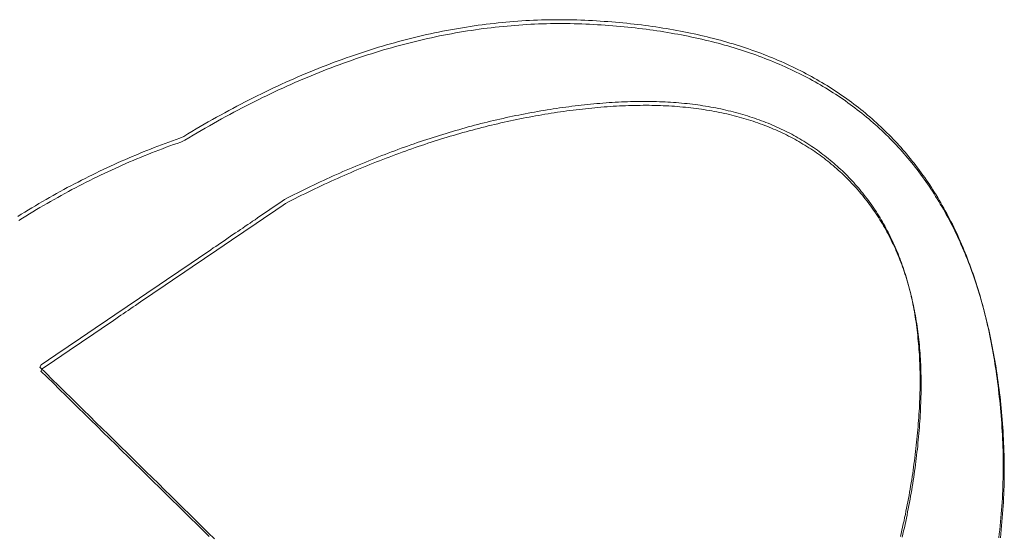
# Model space of a CAD drawing. Header units: millimetres. Extents: x 1589461 to 1701858, y 2333614 to 2610588.
# Tile 11 of 50: x 1599543 to 1599879, y 2353307 to 2353483. Entities that reach past the tile are written whole.
import ezdxf

# ---------------------------------------------------------------- set-up
doc = ezdxf.new("R2010")
doc.units = ezdxf.units.MM
doc.layers.add('zv001-h02-a-200-1-0001$0$271_Fast inventar', color=7, linetype='Continuous', lineweight=0)

msp = doc.modelspace()

# ---------------------------------------------------------------- linework, layer by layer
at = {"layer": 'zv001-h02-a-200-1-0001$0$271_Fast inventar', "flags": 128}
for points in [[(1599877.15, 2353305.99), (1599877.31, 2353307.35), (1599877.46, 2353308.71), (1599877.6, 2353310.07), (1599877.74, 2353311.42), (1599877.87, 2353312.78), (1599877.98, 2353314.13), (1599878.09, 2353315.48), (1599878.18, 2353316.83), (1599878.27, 2353318.19), (1599878.36, 2353319.54), (1599878.42, 2353320.89), (1599878.48, 2353322.23), (1599878.53, 2353323.58), (1599878.57, 2353324.93), (1599878.61, 2353326.28), (1599878.63, 2353327.63), (1599878.64, 2353328.97), (1599878.66, 2353330.32), (1599878.65, 2353331.66), (1599878.64, 2353333), (1599878.61, 2353334.35), (1599878.59, 2353335.69), (1599878.55, 2353337.03), (1599878.5, 2353338.37), (1599878.44, 2353339.7), (1599878.37, 2353341.05), (1599878.3, 2353342.38), (1599878.22, 2353343.71), (1599878.13, 2353345.05), (1599878.03, 2353346.36), (1599877.93, 2353347.68), (1599877.82, 2353349), (1599877.71, 2353350.3), (1599877.59, 2353351.6), (1599877.46, 2353352.88), (1599877.32, 2353354.17), (1599877.19, 2353355.44), (1599877.03, 2353356.71), (1599876.88, 2353357.98), (1599876.73, 2353359.24), (1599876.56, 2353360.49), (1599876.39, 2353361.74), (1599876.21, 2353362.98), (1599876.03, 2353364.21), (1599875.84, 2353365.44), (1599875.64, 2353366.66), (1599875.44, 2353367.87), (1599875.23, 2353369.08), (1599875.02, 2353370.28), (1599874.79, 2353371.47), (1599874.57, 2353372.66), (1599874.33, 2353373.85), (1599874.09, 2353375.02), (1599873.85, 2353376.19), (1599873.59, 2353377.35), (1599873.33, 2353378.5), (1599873.07, 2353379.66), (1599872.8, 2353380.8), (1599872.52, 2353381.94), (1599872.23, 2353383.08), (1599871.95, 2353384.2), (1599871.65, 2353385.32), (1599871.35, 2353386.43), (1599871.04, 2353387.54), (1599870.72, 2353388.64), (1599870.4, 2353389.73), (1599870.07, 2353390.82), (1599869.74, 2353391.9), (1599869.39, 2353392.97), (1599869.05, 2353394.03), (1599868.7, 2353395.1), (1599868.33, 2353396.16), (1599867.97, 2353397.2), (1599867.6, 2353398.25), (1599867.23, 2353399.28), (1599866.84, 2353400.31), (1599866.45, 2353401.33), (1599866.05, 2353402.35), (1599865.64, 2353403.36), (1599865.24, 2353404.36), (1599864.82, 2353405.36), (1599864.4, 2353406.35), (1599863.98, 2353407.34), (1599863.54, 2353408.31), (1599863.1, 2353409.29), (1599862.65, 2353410.26), (1599862.2, 2353411.22), (1599861.74, 2353412.17), (1599861.28, 2353413.11), (1599860.8, 2353414.05), (1599860.32, 2353414.99), (1599859.85, 2353415.92), (1599859.35, 2353416.84), (1599858.85, 2353417.75), (1599858.35, 2353418.66), (1599857.84, 2353419.56), (1599857.33, 2353420.46), (1599856.8, 2353421.35), (1599856.28, 2353422.23), (1599855.74, 2353423.11), (1599855.2, 2353423.98), (1599854.65, 2353424.84), (1599854.11, 2353425.7), (1599853.54, 2353426.55), (1599852.98, 2353427.4), (1599852.4, 2353428.23), (1599851.82, 2353429.07), (1599851.24, 2353429.89), (1599850.65, 2353430.71), (1599850.06, 2353431.52), (1599849.45, 2353432.33), (1599848.84, 2353433.14), (1599848.23, 2353433.93), (1599847.6, 2353434.72), (1599846.98, 2353435.5), (1599846.34, 2353436.27), (1599845.7, 2353437.04), (1599845.05, 2353437.8), (1599844.4, 2353438.56), (1599843.74, 2353439.3), (1599843.08, 2353440.06), (1599842.41, 2353440.79), (1599841.73, 2353441.52), (1599841.04, 2353442.24), (1599840.35, 2353442.96), (1599839.65, 2353443.68), (1599838.95, 2353444.38), (1599838.24, 2353445.08), (1599837.53, 2353445.77), (1599836.8, 2353446.45), (1599836.08, 2353447.13), (1599835.34, 2353447.8), (1599834.61, 2353448.47), (1599833.86, 2353449.14), (1599833.1, 2353449.79), (1599832.34, 2353450.43), (1599831.57, 2353451.08), (1599830.81, 2353451.71), (1599830.03, 2353452.34), (1599829.24, 2353452.96), (1599828.45, 2353453.58), (1599827.65, 2353454.19), (1599826.85, 2353454.79), (1599826.04, 2353455.39), (1599825.22, 2353455.97), (1599824.4, 2353456.56), (1599823.58, 2353457.14), (1599822.74, 2353457.71), (1599821.89, 2353458.28), (1599821.06, 2353458.84), (1599820.2, 2353459.39), (1599819.34, 2353459.93), (1599818.48, 2353460.48), (1599817.6, 2353461), (1599816.72, 2353461.53), (1599815.83, 2353462.05), (1599814.95, 2353462.57), (1599814.05, 2353463.08), (1599813.15, 2353463.57), (1599812.24, 2353464.07), (1599811.31, 2353464.56), (1599810.4, 2353465.04), (1599809.47, 2353465.52), (1599808.54, 2353465.99), (1599807.59, 2353466.45), (1599806.65, 2353466.91), (1599805.69, 2353467.36), (1599804.73, 2353467.81), (1599803.77, 2353468.24), (1599802.79, 2353468.68), (1599801.81, 2353469.09), (1599800.83, 2353469.52), (1599799.84, 2353469.93), (1599798.84, 2353470.33), (1599797.83, 2353470.74), (1599796.83, 2353471.13), (1599795.81, 2353471.52), (1599794.79, 2353471.89), (1599793.76, 2353472.27), (1599792.73, 2353472.64), (1599791.68, 2353473), (1599790.63, 2353473.36), (1599789.58, 2353473.7), (1599788.52, 2353474.05), (1599787.46, 2353474.38), (1599786.39, 2353474.71), (1599785.3, 2353475.04), (1599784.22, 2353475.35), (1599783.13, 2353475.66), (1599782.03, 2353475.96), (1599780.93, 2353476.27), (1599779.82, 2353476.55), (1599778.7, 2353476.84), (1599777.58, 2353477.12), (1599776.45, 2353477.39), (1599775.32, 2353477.66), (1599774.18, 2353477.91), (1599773.03, 2353478.17), (1599771.88, 2353478.42), (1599770.72, 2353478.66), (1599769.54, 2353478.89), (1599768.38, 2353479.12), (1599767.2, 2353479.35), (1599766.02, 2353479.56), (1599764.82, 2353479.77), (1599763.63, 2353479.97), (1599762.42, 2353480.16), (1599761.21, 2353480.36), (1599760, 2353480.54), (1599758.77, 2353480.71), (1599757.54, 2353480.88), (1599756.31, 2353481.05), (1599755.07, 2353481.21), (1599753.82, 2353481.36), (1599752.56, 2353481.51), (1599751.31, 2353481.64), (1599750.04, 2353481.78), (1599748.77, 2353481.9), (1599747.48, 2353482.02), (1599746.2, 2353482.13), (1599744.91, 2353482.24), (1599743.61, 2353482.35), (1599742.31, 2353482.44), (1599740.99, 2353482.52), (1599739.69, 2353482.6), (1599738.36, 2353482.68), (1599737.03, 2353482.75), (1599735.7, 2353482.81), (1599734.36, 2353482.86), (1599733.02, 2353482.91), (1599731.68, 2353482.95), (1599730.33, 2353482.98), (1599729, 2353482.99), (1599727.65, 2353483.01), (1599726.32, 2353483), (1599724.97, 2353483), (1599723.62, 2353482.97), (1599722.28, 2353482.95), (1599720.94, 2353482.91), (1599719.59, 2353482.87), (1599718.24, 2353482.81), (1599716.89, 2353482.75), (1599715.55, 2353482.68), (1599714.2, 2353482.59), (1599712.85, 2353482.5), (1599711.5, 2353482.4), (1599710.16, 2353482.29), (1599708.81, 2353482.17), (1599707.45, 2353482.05), (1599706.1, 2353481.91), (1599704.75, 2353481.76), (1599703.4, 2353481.6), (1599702.05, 2353481.44), (1599700.68, 2353481.27), (1599699.33, 2353481.09), (1599697.98, 2353480.9), (1599696.62, 2353480.69), (1599695.27, 2353480.48), (1599693.9, 2353480.26), (1599692.55, 2353480.04), (1599691.19, 2353479.8), (1599689.83, 2353479.56), (1599688.47, 2353479.3), (1599687.11, 2353479.03), (1599685.75, 2353478.76), (1599684.39, 2353478.47), (1599683.02, 2353478.19), (1599681.66, 2353477.89), (1599680.3, 2353477.57), (1599678.94, 2353477.25), (1599677.57, 2353476.93), (1599676.21, 2353476.59), (1599674.84, 2353476.24), (1599673.47, 2353475.89), (1599672.1, 2353475.52), (1599670.74, 2353475.15), (1599669.37, 2353474.77), (1599668, 2353474.38), (1599666.63, 2353473.98), (1599665.26, 2353473.57), (1599663.88, 2353473.14), (1599662.51, 2353472.72), (1599661.14, 2353472.28), (1599659.77, 2353471.83), (1599658.4, 2353471.37), (1599657.02, 2353470.91), (1599655.64, 2353470.43), (1599654.27, 2353469.96), (1599652.9, 2353469.46), (1599651.52, 2353468.96), (1599650.14, 2353468.45), (1599648.77, 2353467.92), (1599647.38, 2353467.4), (1599646.01, 2353466.86), (1599644.63, 2353466.31), (1599643.24, 2353465.76), (1599641.87, 2353465.19), (1599640.48, 2353464.62), (1599639.1, 2353464.03), (1599637.72, 2353463.44), (1599636.33, 2353462.84), (1599634.95, 2353462.23), (1599633.56, 2353461.61), (1599632.18, 2353460.98), (1599630.79, 2353460.34), (1599629.41, 2353459.69), (1599628.01, 2353459.03), (1599626.63, 2353458.37), (1599625.24, 2353457.69), (1599623.85, 2353457.01), (1599622.46, 2353456.32), (1599621.07, 2353455.62), (1599619.68, 2353454.9), (1599618.28, 2353454.18), (1599616.9, 2353453.46), (1599615.5, 2353452.71), (1599614.11, 2353451.96), (1599612.72, 2353451.21), (1599611.32, 2353450.44), (1599609.93, 2353449.67), (1599608.53, 2353448.88), (1599607.13, 2353448.1), (1599605.74, 2353447.29), (1599604.34, 2353446.48), (1599602.94, 2353445.66), (1599601.54, 2353444.83), (1599600.14, 2353443.99), (1599598.74, 2353443.14), (1599597.42, 2353442.53), (1599596.16, 2353442.09), (1599594.89, 2353441.64), (1599593.63, 2353441.19), (1599592.38, 2353440.72), (1599591.12, 2353440.25), (1599589.86, 2353439.78), (1599588.61, 2353439.29), (1599587.36, 2353438.8), (1599586.11, 2353438.31), (1599584.87, 2353437.8), (1599583.61, 2353437.3), (1599582.36, 2353436.77), (1599581.12, 2353436.25), (1599579.88, 2353435.72), (1599578.64, 2353435.18), (1599577.4, 2353434.63), (1599576.16, 2353434.08), (1599574.92, 2353433.52), (1599573.69, 2353432.96), (1599572.45, 2353432.38), (1599571.22, 2353431.8), (1599569.99, 2353431.22), (1599568.75, 2353430.62), (1599567.53, 2353430.02), (1599566.3, 2353429.41), (1599565.07, 2353428.8), (1599563.85, 2353428.18), (1599562.63, 2353427.54), (1599561.4, 2353426.91), (1599560.19, 2353426.26), (1599558.97, 2353425.62), (1599557.75, 2353424.96), (1599556.54, 2353424.29), (1599555.32, 2353423.62), (1599554.11, 2353422.95), (1599552.9, 2353422.26), (1599551.69, 2353421.57), (1599550.48, 2353420.87), (1599549.27, 2353420.16), (1599548.07, 2353419.44), (1599546.86, 2353418.73), (1599545.66, 2353418), (1599544.46, 2353417.26), (1599543.26, 2353416.52), (1599542.06, 2353415.77)], [(1599877.67, 2353306.02), (1599877.81, 2353307.38), (1599877.96, 2353308.74), (1599878.1, 2353310.09), (1599878.23, 2353311.45), (1599878.34, 2353312.8), (1599878.44, 2353314.16), (1599878.54, 2353315.51), (1599878.63, 2353316.87), (1599878.71, 2353318.21), (1599878.78, 2353319.56), (1599878.84, 2353320.91), (1599878.89, 2353322.26), (1599878.93, 2353323.61), (1599878.97, 2353324.96), (1599878.99, 2353326.3), (1599879, 2353327.65), (1599879.02, 2353328.99), (1599879.01, 2353330.33), (1599879, 2353331.68), (1599878.97, 2353333.02), (1599878.95, 2353334.36), (1599878.91, 2353335.71), (1599878.86, 2353337.04), (1599878.8, 2353338.38), (1599878.73, 2353339.72), (1599878.66, 2353341.06), (1599878.58, 2353342.39), (1599878.49, 2353343.72), (1599878.39, 2353345.04), (1599878.29, 2353346.36), (1599878.18, 2353347.67), (1599878.07, 2353348.97), (1599877.95, 2353350.27), (1599877.82, 2353351.56), (1599877.68, 2353352.84), (1599877.55, 2353354.12), (1599877.39, 2353355.39), (1599877.24, 2353356.66), (1599877.09, 2353357.92), (1599876.92, 2353359.17), (1599876.75, 2353360.41), (1599876.57, 2353361.65), (1599876.39, 2353362.88), (1599876.2, 2353364.11), (1599876, 2353365.33), (1599875.8, 2353366.55), (1599875.59, 2353367.75), (1599875.38, 2353368.95), (1599875.15, 2353370.15), (1599874.93, 2353371.33), (1599874.69, 2353372.52), (1599874.45, 2353373.7), (1599874.2, 2353374.86), (1599873.95, 2353376.03), (1599873.69, 2353377.18), (1599873.43, 2353378.34), (1599873.16, 2353379.47), (1599872.88, 2353380.62), (1599872.59, 2353381.75), (1599872.31, 2353382.87), (1599872.01, 2353384), (1599871.71, 2353385.1), (1599871.39, 2353386.21), (1599871.07, 2353387.31), (1599870.76, 2353388.4), (1599870.43, 2353389.49), (1599870.1, 2353390.57), (1599869.75, 2353391.64), (1599869.41, 2353392.71), (1599869.05, 2353393.77), (1599868.69, 2353394.83), (1599868.33, 2353395.87), (1599867.96, 2353396.92), (1599867.58, 2353397.95), (1599867.19, 2353398.98), (1599866.81, 2353400), (1599866.41, 2353401.03), (1599866, 2353402.03), (1599865.6, 2353403.03), (1599865.18, 2353404.04), (1599864.76, 2353405.02), (1599864.34, 2353406.02), (1599863.9, 2353406.99), (1599863.46, 2353407.96), (1599863.01, 2353408.93), (1599862.56, 2353409.89), (1599862.1, 2353410.84), (1599861.64, 2353411.78), (1599861.16, 2353412.73), (1599860.68, 2353413.66), (1599860.2, 2353414.59), (1599859.71, 2353415.52), (1599859.21, 2353416.42), (1599858.71, 2353417.34), (1599858.2, 2353418.23), (1599857.68, 2353419.13), (1599857.16, 2353420.03), (1599856.64, 2353420.91), (1599856.1, 2353421.79), (1599855.56, 2353422.65), (1599855.01, 2353423.52), (1599854.47, 2353424.37), (1599853.9, 2353425.23), (1599853.33, 2353426.08), (1599852.76, 2353426.91), (1599852.18, 2353427.74), (1599851.6, 2353428.57), (1599851.01, 2353429.39), (1599850.42, 2353430.2), (1599849.81, 2353431), (1599849.2, 2353431.81), (1599848.59, 2353432.6), (1599847.96, 2353433.39), (1599847.34, 2353434.17), (1599846.7, 2353434.95), (1599846.06, 2353435.71), (1599845.41, 2353436.48), (1599844.76, 2353437.23), (1599844.1, 2353437.98), (1599843.44, 2353438.73), (1599842.76, 2353439.46), (1599842.09, 2353440.2), (1599841.4, 2353440.91), (1599840.71, 2353441.63), (1599840.01, 2353442.35), (1599839.31, 2353443.05), (1599838.6, 2353443.75), (1599837.89, 2353444.44), (1599837.16, 2353445.13), (1599836.44, 2353445.81), (1599835.7, 2353446.48), (1599834.96, 2353447.14), (1599834.22, 2353447.81), (1599833.45, 2353448.46), (1599832.7, 2353449.11), (1599831.93, 2353449.75), (1599831.17, 2353450.39), (1599830.39, 2353451.02), (1599829.6, 2353451.63), (1599828.81, 2353452.26), (1599828.01, 2353452.86), (1599827.21, 2353453.47), (1599826.4, 2353454.07), (1599825.58, 2353454.65), (1599824.76, 2353455.23), (1599823.94, 2353455.81), (1599823.1, 2353456.39), (1599822.25, 2353456.95), (1599821.41, 2353457.51), (1599820.55, 2353458.06), (1599819.7, 2353458.61), (1599818.83, 2353459.15), (1599817.96, 2353459.67), (1599817.08, 2353460.2), (1599816.19, 2353460.73), (1599815.31, 2353461.24), (1599814.41, 2353461.75), (1599813.5, 2353462.25), (1599812.6, 2353462.75), (1599811.67, 2353463.24), (1599810.76, 2353463.72), (1599809.83, 2353464.2), (1599808.9, 2353464.66), (1599807.95, 2353465.13), (1599807.01, 2353465.58), (1599806.05, 2353466.03), (1599805.09, 2353466.48), (1599804.12, 2353466.91), (1599803.15, 2353467.35), (1599802.17, 2353467.77), (1599801.19, 2353468.19), (1599800.2, 2353468.6), (1599799.2, 2353469.01), (1599798.19, 2353469.41), (1599797.19, 2353469.8), (1599796.17, 2353470.19), (1599795.15, 2353470.57), (1599794.12, 2353470.95), (1599793.09, 2353471.31), (1599792.04, 2353471.67), (1599790.99, 2353472.03), (1599789.94, 2353472.37), (1599788.88, 2353472.72), (1599787.82, 2353473.06), (1599786.75, 2353473.39), (1599785.66, 2353473.71), (1599784.58, 2353474.03), (1599783.49, 2353474.34), (1599782.39, 2353474.64), (1599781.29, 2353474.94), (1599780.18, 2353475.23), (1599779.06, 2353475.52), (1599777.94, 2353475.8), (1599776.81, 2353476.06), (1599775.68, 2353476.34), (1599774.54, 2353476.59), (1599773.39, 2353476.85), (1599772.24, 2353477.09), (1599771.08, 2353477.34), (1599769.9, 2353477.57), (1599768.73, 2353477.79), (1599767.56, 2353478.02), (1599766.38, 2353478.23), (1599765.18, 2353478.44), (1599763.99, 2353478.64), (1599762.78, 2353478.84), (1599761.57, 2353479.03), (1599760.36, 2353479.21), (1599759.12, 2353479.39), (1599757.9, 2353479.55), (1599756.67, 2353479.73), (1599755.43, 2353479.88), (1599754.18, 2353480.03), (1599752.92, 2353480.18), (1599751.66, 2353480.32), (1599750.4, 2353480.45), (1599749.13, 2353480.58), (1599747.84, 2353480.69), (1599746.56, 2353480.8), (1599745.27, 2353480.91), (1599743.97, 2353481.02), (1599742.67, 2353481.11), (1599741.35, 2353481.2), (1599740.04, 2353481.28), (1599738.71, 2353481.35), (1599737.39, 2353481.42), (1599736.05, 2353481.49), (1599734.72, 2353481.54), (1599733.37, 2353481.58), (1599732.04, 2353481.62), (1599730.69, 2353481.65), (1599729.36, 2353481.66), (1599728.01, 2353481.68), (1599726.68, 2353481.68), (1599725.33, 2353481.67), (1599723.98, 2353481.65), (1599722.64, 2353481.62), (1599721.3, 2353481.58), (1599719.95, 2353481.54), (1599718.6, 2353481.48), (1599717.25, 2353481.42), (1599715.91, 2353481.35), (1599714.56, 2353481.26), (1599713.21, 2353481.18), (1599711.86, 2353481.07), (1599710.52, 2353480.96), (1599709.17, 2353480.84), (1599707.81, 2353480.72), (1599706.45, 2353480.58), (1599705.11, 2353480.44), (1599703.76, 2353480.28), (1599702.41, 2353480.12), (1599701.04, 2353479.94), (1599699.69, 2353479.76), (1599698.34, 2353479.57), (1599696.98, 2353479.36), (1599695.63, 2353479.16), (1599694.26, 2353478.94), (1599692.91, 2353478.72), (1599691.55, 2353478.48), (1599690.19, 2353478.23), (1599688.83, 2353477.97), (1599687.47, 2353477.71), (1599686.11, 2353477.44), (1599684.75, 2353477.15), (1599683.38, 2353476.86), (1599682.02, 2353476.56), (1599680.66, 2353476.24), (1599679.3, 2353475.93), (1599677.93, 2353475.61), (1599676.57, 2353475.26), (1599675.2, 2353474.91), (1599673.83, 2353474.56), (1599672.46, 2353474.2), (1599671.1, 2353473.82), (1599669.73, 2353473.44), (1599668.36, 2353473.05), (1599666.99, 2353472.65), (1599665.62, 2353472.24), (1599664.24, 2353471.82), (1599662.87, 2353471.39), (1599661.5, 2353470.95), (1599660.13, 2353470.5), (1599658.75, 2353470.04), (1599657.38, 2353469.59), (1599656, 2353469.11), (1599654.63, 2353468.63), (1599653.26, 2353468.13), (1599651.88, 2353467.63), (1599650.5, 2353467.13), (1599649.12, 2353466.6), (1599647.74, 2353466.08), (1599646.37, 2353465.54), (1599644.99, 2353464.99), (1599643.6, 2353464.43), (1599642.22, 2353463.86), (1599640.84, 2353463.29), (1599639.46, 2353462.71), (1599638.08, 2353462.11), (1599636.69, 2353461.52), (1599635.3, 2353460.9), (1599633.92, 2353460.28), (1599632.54, 2353459.66), (1599631.15, 2353459.02), (1599629.77, 2353458.37), (1599628.37, 2353457.71), (1599626.99, 2353457.04), (1599625.6, 2353456.37), (1599624.21, 2353455.68), (1599622.82, 2353454.99), (1599621.43, 2353454.3), (1599620.04, 2353453.58), (1599618.64, 2353452.86), (1599617.25, 2353452.13), (1599615.86, 2353451.39), (1599614.47, 2353450.64), (1599613.08, 2353449.88), (1599611.68, 2353449.12), (1599610.29, 2353448.34), (1599608.88, 2353447.56), (1599607.49, 2353446.77), (1599606.1, 2353445.97), (1599604.7, 2353445.15), (1599603.3, 2353444.33), (1599601.9, 2353443.51), (1599600.5, 2353442.66), (1599599.1, 2353441.81), (1599597.78, 2353441.2), (1599596.52, 2353440.76), (1599595.25, 2353440.31), (1599593.99, 2353439.86), (1599592.74, 2353439.4), (1599591.48, 2353438.93), (1599590.22, 2353438.45), (1599588.97, 2353437.97), (1599587.72, 2353437.48), (1599586.46, 2353436.98), (1599585.22, 2353436.48), (1599583.97, 2353435.97), (1599582.72, 2353435.45), (1599581.48, 2353434.93), (1599580.24, 2353434.39), (1599578.99, 2353433.85), (1599577.75, 2353433.31), (1599576.52, 2353432.76), (1599575.28, 2353432.2), (1599574.05, 2353431.63), (1599572.81, 2353431.06), (1599571.58, 2353430.47), (1599570.34, 2353429.89), (1599569.11, 2353429.29), (1599567.89, 2353428.69), (1599566.66, 2353428.09), (1599565.43, 2353427.47), (1599564.21, 2353426.85), (1599562.99, 2353426.22), (1599561.76, 2353425.58), (1599560.55, 2353424.94), (1599559.32, 2353424.29), (1599558.11, 2353423.63), (1599556.9, 2353422.96), (1599555.68, 2353422.3), (1599554.47, 2353421.62), (1599553.26, 2353420.93), (1599552.05, 2353420.24), (1599550.84, 2353419.54), (1599549.63, 2353418.83), (1599548.43, 2353418.12), (1599547.22, 2353417.4), (1599546.02, 2353416.67), (1599544.82, 2353415.93), (1599543.62, 2353415.19), (1599542.42, 2353414.45)], [(1599843.53, 2353306.4), (1599843.78, 2353307.48), (1599844.03, 2353308.57), (1599844.28, 2353309.65), (1599844.52, 2353310.73), (1599844.76, 2353311.82), (1599844.98, 2353312.9), (1599845.22, 2353313.98), (1599845.43, 2353315.05), (1599845.65, 2353316.15), (1599845.86, 2353317.21), (1599846.07, 2353318.3), (1599846.27, 2353319.37), (1599846.47, 2353320.46), (1599846.66, 2353321.53), (1599846.85, 2353322.61), (1599847.03, 2353323.68), (1599847.21, 2353324.76), (1599847.38, 2353325.83), (1599847.55, 2353326.9), (1599847.72, 2353327.97), (1599847.87, 2353329.04), (1599848.02, 2353330.11), (1599848.17, 2353331.19), (1599848.31, 2353332.25), (1599848.45, 2353333.32), (1599848.59, 2353334.39), (1599848.71, 2353335.46), (1599848.83, 2353336.52), (1599848.96, 2353337.59), (1599849.08, 2353338.65), (1599849.18, 2353339.72), (1599849.29, 2353340.78), (1599849.38, 2353341.85), (1599849.47, 2353342.91), (1599849.56, 2353343.97), (1599849.65, 2353345.02), (1599849.74, 2353346.08), (1599849.81, 2353347.14), (1599849.87, 2353348.21), (1599849.94, 2353349.26), (1599850, 2353350.31), (1599850.05, 2353351.37), (1599850.09, 2353352.41), (1599850.13, 2353353.45), (1599850.18, 2353354.49), (1599850.2, 2353355.51), (1599850.23, 2353356.54), (1599850.24, 2353357.56), (1599850.25, 2353358.57), (1599850.25, 2353359.59), (1599850.25, 2353360.58), (1599850.24, 2353361.59), (1599850.23, 2353362.59), (1599850.21, 2353363.58), (1599850.18, 2353364.56), (1599850.14, 2353365.55), (1599850.1, 2353366.52), (1599850.05, 2353367.48), (1599850, 2353368.45), (1599849.94, 2353369.41), (1599849.87, 2353370.37), (1599849.8, 2353371.32), (1599849.72, 2353372.27), (1599849.64, 2353373.21), (1599849.54, 2353374.14), (1599849.45, 2353375.07), (1599849.35, 2353376.01), (1599849.23, 2353376.92), (1599849.12, 2353377.84), (1599849, 2353378.75), (1599848.87, 2353379.66), (1599848.73, 2353380.56), (1599848.59, 2353381.45), (1599848.44, 2353382.33), (1599848.29, 2353383.23), (1599848.13, 2353384.11), (1599847.96, 2353384.98), (1599847.79, 2353385.86), (1599847.62, 2353386.73), (1599847.42, 2353387.59), (1599847.24, 2353388.44), (1599847.04, 2353389.3), (1599846.84, 2353390.14), (1599846.63, 2353390.98), (1599846.41, 2353391.81), (1599846.19, 2353392.65), (1599845.95, 2353393.48), (1599845.72, 2353394.3), (1599845.48, 2353395.11), (1599845.23, 2353395.93), (1599844.98, 2353396.74), (1599844.71, 2353397.54), (1599844.46, 2353398.33), (1599844.18, 2353399.12), (1599843.89, 2353399.91), (1599843.61, 2353400.69), (1599843.32, 2353401.47), (1599843.02, 2353402.24), (1599842.72, 2353403.01), (1599842.4, 2353403.77), (1599842.09, 2353404.53), (1599841.77, 2353405.28), (1599841.44, 2353406.03), (1599841.11, 2353406.78), (1599840.76, 2353407.51), (1599840.41, 2353408.24), (1599840.06, 2353408.97), (1599839.7, 2353409.69), (1599839.34, 2353410.41), (1599838.95, 2353411.12), (1599838.57, 2353411.83), (1599838.19, 2353412.53), (1599837.81, 2353413.23), (1599837.4, 2353413.92), (1599837, 2353414.61), (1599836.59, 2353415.29), (1599836.17, 2353415.98), (1599835.75, 2353416.65), (1599835.31, 2353417.31), (1599834.88, 2353417.97), (1599834.44, 2353418.64), (1599833.99, 2353419.29), (1599833.54, 2353419.94), (1599833.08, 2353420.58), (1599832.61, 2353421.22), (1599832.13, 2353421.85), (1599831.65, 2353422.48), (1599831.17, 2353423.1), (1599830.68, 2353423.72), (1599830.18, 2353424.33), (1599829.68, 2353424.95), (1599829.16, 2353425.55), (1599828.64, 2353426.15), (1599828.12, 2353426.74), (1599827.59, 2353427.33), (1599827.06, 2353427.91), (1599826.51, 2353428.49), (1599825.96, 2353429.06), (1599825.41, 2353429.63), (1599824.85, 2353430.19), (1599824.28, 2353430.76), (1599823.7, 2353431.31), (1599823.13, 2353431.86), (1599822.54, 2353432.4), (1599821.96, 2353432.93), (1599821.37, 2353433.45), (1599820.77, 2353433.98), (1599820.17, 2353434.49), (1599819.56, 2353435), (1599818.95, 2353435.51), (1599818.34, 2353436), (1599817.71, 2353436.49), (1599817.09, 2353436.97), (1599816.46, 2353437.45), (1599815.83, 2353437.92), (1599815.19, 2353438.38), (1599814.54, 2353438.83), (1599813.89, 2353439.29), (1599813.23, 2353439.73), (1599812.57, 2353440.17), (1599811.91, 2353440.61), (1599811.24, 2353441.03), (1599810.56, 2353441.45), (1599809.88, 2353441.86), (1599809.19, 2353442.27), (1599808.51, 2353442.67), (1599807.82, 2353443.06), (1599807.12, 2353443.45), (1599806.42, 2353443.84), (1599805.71, 2353444.21), (1599805, 2353444.58), (1599804.27, 2353444.94), (1599803.55, 2353445.29), (1599802.82, 2353445.65), (1599802.09, 2353445.99), (1599801.35, 2353446.32), (1599800.62, 2353446.65), (1599799.86, 2353446.97), (1599799.11, 2353447.29), (1599798.35, 2353447.6), (1599797.59, 2353447.91), (1599796.83, 2353448.21), (1599796.05, 2353448.5), (1599795.28, 2353448.79), (1599794.49, 2353449.07), (1599793.71, 2353449.35), (1599792.92, 2353449.61), (1599792.12, 2353449.87), (1599791.32, 2353450.13), (1599790.51, 2353450.37), (1599789.71, 2353450.61), (1599788.89, 2353450.85), (1599788.08, 2353451.07), (1599787.25, 2353451.3), (1599786.42, 2353451.51), (1599785.59, 2353451.73), (1599784.75, 2353451.92), (1599783.9, 2353452.12), (1599783.05, 2353452.31), (1599782.2, 2353452.5), (1599781.34, 2353452.68), (1599780.48, 2353452.85), (1599779.6, 2353453.01), (1599778.74, 2353453.17), (1599777.85, 2353453.33), (1599776.97, 2353453.47), (1599776.08, 2353453.61), (1599775.19, 2353453.75), (1599774.29, 2353453.87), (1599773.39, 2353453.99), (1599772.48, 2353454.11), (1599771.57, 2353454.22), (1599770.65, 2353454.32), (1599769.73, 2353454.41), (1599768.81, 2353454.5), (1599767.87, 2353454.59), (1599766.93, 2353454.66), (1599766, 2353454.74), (1599765.05, 2353454.8), (1599764.09, 2353454.86), (1599763.15, 2353454.9), (1599762.18, 2353454.95), (1599761.22, 2353454.99), (1599760.25, 2353455.02), (1599759.27, 2353455.04), (1599758.29, 2353455.06), (1599757.3, 2353455.08), (1599756.31, 2353455.09), (1599755.32, 2353455.09), (1599754.32, 2353455.07), (1599753.32, 2353455.06), (1599752.3, 2353455.05), (1599751.29, 2353455.02), (1599750.27, 2353454.99), (1599749.25, 2353454.95), (1599748.22, 2353454.9), (1599747.19, 2353454.85), (1599746.15, 2353454.79), (1599745.11, 2353454.73), (1599744.06, 2353454.66), (1599743, 2353454.59), (1599741.94, 2353454.51), (1599740.89, 2353454.42), (1599739.83, 2353454.33), (1599738.78, 2353454.23), (1599737.72, 2353454.13), (1599736.66, 2353454.03), (1599735.6, 2353453.92), (1599734.54, 2353453.8), (1599733.48, 2353453.67), (1599732.42, 2353453.55), (1599731.35, 2353453.42), (1599730.29, 2353453.28), (1599729.23, 2353453.14), (1599728.16, 2353453), (1599727.09, 2353452.84), (1599726.03, 2353452.69), (1599724.96, 2353452.53), (1599723.9, 2353452.36), (1599722.83, 2353452.2), (1599721.76, 2353452.01), (1599720.69, 2353451.84), (1599719.62, 2353451.65), (1599718.55, 2353451.46), (1599717.48, 2353451.27), (1599716.41, 2353451.06), (1599715.34, 2353450.87), (1599714.26, 2353450.65), (1599713.19, 2353450.44), (1599712.12, 2353450.22), (1599711.04, 2353450), (1599709.96, 2353449.77), (1599708.89, 2353449.54), (1599707.81, 2353449.29), (1599706.73, 2353449.05), (1599705.66, 2353448.8), (1599704.58, 2353448.55), (1599703.5, 2353448.29), (1599702.41, 2353448.03), (1599701.34, 2353447.76), (1599700.25, 2353447.49), (1599699.17, 2353447.21), (1599698.09, 2353446.92), (1599697.01, 2353446.64), (1599695.92, 2353446.35), (1599694.84, 2353446.05), (1599693.75, 2353445.75), (1599692.67, 2353445.43), (1599691.57, 2353445.12), (1599690.49, 2353444.8), (1599689.4, 2353444.48), (1599688.32, 2353444.16), (1599687.22, 2353443.82), (1599686.14, 2353443.49), (1599685.04, 2353443.14), (1599683.95, 2353442.8), (1599682.86, 2353442.45), (1599681.76, 2353442.09), (1599680.68, 2353441.73), (1599679.58, 2353441.37), (1599678.48, 2353440.99), (1599677.39, 2353440.61), (1599676.29, 2353440.24), (1599675.19, 2353439.84), (1599674.1, 2353439.46), (1599673, 2353439.06), (1599671.91, 2353438.66), (1599670.81, 2353438.25), (1599669.7, 2353437.84), (1599668.6, 2353437.42), (1599667.5, 2353437), (1599666.4, 2353436.58), (1599665.29, 2353436.16), (1599664.19, 2353435.72), (1599663.08, 2353435.27), (1599661.98, 2353434.83), (1599660.88, 2353434.37), (1599659.77, 2353433.92), (1599658.66, 2353433.46), (1599657.56, 2353432.99), (1599656.45, 2353432.52), (1599655.34, 2353432.06), (1599654.23, 2353431.58), (1599653.12, 2353431.09), (1599652.01, 2353430.61), (1599650.9, 2353430.1), (1599649.79, 2353429.61), (1599648.68, 2353429.1), (1599647.56, 2353428.59), (1599646.45, 2353428.09), (1599645.33, 2353427.55), (1599644.22, 2353427.03), (1599643.1, 2353426.51), (1599641.99, 2353425.98), (1599640.87, 2353425.44), (1599639.75, 2353424.89), (1599638.63, 2353424.34), (1599637.51, 2353423.79), (1599636.4, 2353423.23), (1599635.27, 2353422.67), (1599634.15, 2353422.1), (1599633.19, 2353421.53), (1599632.36, 2353420.96), (1599631.51, 2353420.39), (1599630.67, 2353419.82), (1599629.83, 2353419.25), (1599628.99, 2353418.68), (1599628.15, 2353418.11), (1599627.31, 2353417.54), (1599626.47, 2353416.97), (1599625.63, 2353416.4), (1599624.78, 2353415.83), (1599623.95, 2353415.25), (1599623.11, 2353414.68), (1599622.27, 2353414.12), (1599621.43, 2353413.54), (1599620.59, 2353412.98), (1599619.75, 2353412.41), (1599618.9, 2353411.83), (1599618.07, 2353411.27), (1599617.22, 2353410.69), (1599616.39, 2353410.13), (1599615.54, 2353409.56), (1599614.71, 2353408.99), (1599613.86, 2353408.42), (1599613.03, 2353407.84), (1599612.19, 2353407.27), (1599611.34, 2353406.7), (1599610.51, 2353406.13), (1599609.66, 2353405.56), (1599608.83, 2353405), (1599607.98, 2353404.42), (1599607.14, 2353403.85), (1599606.3, 2353403.28), (1599605.46, 2353402.71), (1599604.63, 2353402.14), (1599603.79, 2353401.57), (1599602.94, 2353400.99), (1599602.11, 2353400.43), (1599601.26, 2353399.86), (1599600.42, 2353399.29), (1599599.58, 2353398.72), (1599598.74, 2353398.15), (1599597.9, 2353397.58), (1599597.06, 2353397.01), (1599596.22, 2353396.44), (1599595.38, 2353395.87), (1599594.54, 2353395.3), (1599593.7, 2353394.72), (1599592.87, 2353394.16), (1599592.02, 2353393.58), (1599591.18, 2353393.01), (1599590.34, 2353392.45), (1599589.5, 2353391.87), (1599588.66, 2353391.31), (1599587.82, 2353390.73), (1599586.98, 2353390.17), (1599586.14, 2353389.6), (1599585.3, 2353389.02), (1599584.46, 2353388.45), (1599583.62, 2353387.88), (1599582.78, 2353387.31), (1599581.94, 2353386.74), (1599581.1, 2353386.17), (1599580.26, 2353385.6), (1599579.41, 2353385.03), (1599578.58, 2353384.46), (1599577.73, 2353383.89), (1599576.9, 2353383.32), (1599576.05, 2353382.75), (1599575.22, 2353382.17), (1599574.38, 2353381.61), (1599573.54, 2353381.03), (1599572.7, 2353380.47), (1599571.86, 2353379.9), (1599571.02, 2353379.33), (1599570.18, 2353378.76), (1599569.33, 2353378.18), (1599568.49, 2353377.62), (1599567.65, 2353377.05), (1599566.82, 2353376.47), (1599565.98, 2353375.9), (1599565.14, 2353375.33), (1599564.3, 2353374.76), (1599563.45, 2353374.19), (1599562.62, 2353373.62), (1599561.77, 2353373.05), (1599560.94, 2353372.49), (1599560.09, 2353371.91), (1599559.26, 2353371.35), (1599558.41, 2353370.77), (1599557.57, 2353370.2), (1599556.73, 2353369.64), (1599555.89, 2353369.06), (1599555.06, 2353368.49), (1599554.21, 2353367.92), (1599553.38, 2353367.35), (1599552.53, 2353366.78), (1599551.69, 2353366.21), (1599550.85, 2353365.64), (1599550.01, 2353365.07), (1599549.6, 2353364.28), (1599551.72, 2353362.19), (1599553.85, 2353360.09), (1599555.99, 2353358), (1599558.12, 2353355.9), (1599560.24, 2353353.81), (1599562.37, 2353351.71), (1599564.51, 2353349.62), (1599566.63, 2353347.53), (1599568.76, 2353345.43), (1599570.89, 2353343.34), (1599573.03, 2353341.24), (1599575.15, 2353339.15), (1599577.28, 2353337.05), (1599579.41, 2353334.96), (1599581.55, 2353332.86), (1599583.67, 2353330.77), (1599585.8, 2353328.67), (1599587.93, 2353326.58), (1599590.06, 2353324.49), (1599592.19, 2353322.39), (1599594.32, 2353320.29), (1599596.45, 2353318.2), (1599598.58, 2353316.11), (1599600.71, 2353314.01), (1599602.84, 2353311.92), (1599604.97, 2353309.83), (1599607.1, 2353307.73), (1599609.23, 2353305.63)], [(1599844.14, 2353306.16), (1599844.39, 2353307.24), (1599844.64, 2353308.32), (1599844.88, 2353309.41), (1599845.12, 2353310.49), (1599845.34, 2353311.58), (1599845.58, 2353312.65), (1599845.79, 2353313.73), (1599846.01, 2353314.82), (1599846.22, 2353315.89), (1599846.43, 2353316.97), (1599846.63, 2353318.05), (1599846.83, 2353319.13), (1599847.02, 2353320.21), (1599847.21, 2353321.29), (1599847.39, 2353322.35), (1599847.56, 2353323.43), (1599847.74, 2353324.51), (1599847.91, 2353325.58), (1599848.08, 2353326.65), (1599848.23, 2353327.71), (1599848.38, 2353328.78), (1599848.53, 2353329.86), (1599848.67, 2353330.93), (1599848.81, 2353332), (1599848.95, 2353333.07), (1599849.07, 2353334.14), (1599849.19, 2353335.2), (1599849.32, 2353336.27), (1599849.44, 2353337.33), (1599849.54, 2353338.39), (1599849.64, 2353339.45), (1599849.74, 2353340.52), (1599849.83, 2353341.58), (1599849.92, 2353342.64), (1599850, 2353343.7), (1599850.1, 2353344.76), (1599850.16, 2353345.81), (1599850.23, 2353346.88), (1599850.3, 2353347.93), (1599850.36, 2353348.99), (1599850.41, 2353350.04), (1599850.45, 2353351.08), (1599850.49, 2353352.12), (1599850.53, 2353353.16), (1599850.56, 2353354.19), (1599850.59, 2353355.21), (1599850.6, 2353356.24), (1599850.61, 2353357.24), (1599850.61, 2353358.26), (1599850.61, 2353359.26), (1599850.6, 2353360.26), (1599850.59, 2353361.26), (1599850.56, 2353362.25), (1599850.54, 2353363.23), (1599850.5, 2353364.22), (1599850.46, 2353365.19), (1599850.41, 2353366.16), (1599850.35, 2353367.13), (1599850.3, 2353368.09), (1599850.23, 2353369.04), (1599850.16, 2353370), (1599850.08, 2353370.94), (1599850, 2353371.88), (1599849.9, 2353372.82), (1599849.81, 2353373.75), (1599849.7, 2353374.68), (1599849.59, 2353375.59), (1599849.48, 2353376.51), (1599849.36, 2353377.42), (1599849.23, 2353378.33), (1599849.09, 2353379.23), (1599848.95, 2353380.12), (1599848.8, 2353381.01), (1599848.65, 2353381.91), (1599848.49, 2353382.79), (1599848.32, 2353383.66), (1599848.14, 2353384.53), (1599847.97, 2353385.4), (1599847.78, 2353386.26), (1599847.6, 2353387.12), (1599847.4, 2353387.97), (1599847.2, 2353388.82), (1599846.98, 2353389.66), (1599846.77, 2353390.49), (1599846.55, 2353391.32), (1599846.31, 2353392.15), (1599846.08, 2353392.97), (1599845.84, 2353393.78), (1599845.59, 2353394.6), (1599845.34, 2353395.41), (1599845.07, 2353396.21), (1599844.82, 2353397.01), (1599844.54, 2353397.8), (1599844.25, 2353398.59), (1599843.97, 2353399.37), (1599843.68, 2353400.14), (1599843.38, 2353400.91), (1599843.08, 2353401.69), (1599842.76, 2353402.45), (1599842.45, 2353403.2), (1599842.13, 2353403.96), (1599841.8, 2353404.7), (1599841.46, 2353405.45), (1599841.12, 2353406.18), (1599840.77, 2353406.91), (1599840.42, 2353407.64), (1599840.05, 2353408.37), (1599839.69, 2353409.08), (1599839.31, 2353409.79), (1599838.93, 2353410.51), (1599838.55, 2353411.2), (1599838.16, 2353411.91), (1599837.76, 2353412.6), (1599837.36, 2353413.29), (1599836.95, 2353413.97), (1599836.53, 2353414.65), (1599836.11, 2353415.32), (1599835.67, 2353415.99), (1599835.24, 2353416.65), (1599834.8, 2353417.31), (1599834.35, 2353417.96), (1599833.9, 2353418.61), (1599833.44, 2353419.25), (1599832.97, 2353419.89), (1599832.49, 2353420.53), (1599832.01, 2353421.15), (1599831.53, 2353421.77), (1599831.03, 2353422.4), (1599830.54, 2353423.01), (1599830.03, 2353423.62), (1599829.52, 2353424.22), (1599829, 2353424.82), (1599828.48, 2353425.42), (1599827.95, 2353426.01), (1599827.41, 2353426.59), (1599826.87, 2353427.16), (1599826.32, 2353427.73), (1599825.77, 2353428.31), (1599825.21, 2353428.87), (1599824.64, 2353429.43), (1599824.06, 2353429.98), (1599823.49, 2353430.53), (1599822.9, 2353431.07), (1599822.32, 2353431.6), (1599821.73, 2353432.13), (1599821.13, 2353432.65), (1599820.53, 2353433.16), (1599819.92, 2353433.68), (1599819.31, 2353434.18), (1599818.7, 2353434.67), (1599818.07, 2353435.16), (1599817.45, 2353435.64), (1599816.82, 2353436.12), (1599816.19, 2353436.59), (1599815.55, 2353437.05), (1599814.9, 2353437.51), (1599814.25, 2353437.96), (1599813.59, 2353438.4), (1599812.93, 2353438.84), (1599812.27, 2353439.28), (1599811.6, 2353439.7), (1599810.92, 2353440.12), (1599810.24, 2353440.53), (1599809.55, 2353440.94), (1599808.87, 2353441.35), (1599808.17, 2353441.74), (1599807.48, 2353442.13), (1599806.77, 2353442.51), (1599806.06, 2353442.89), (1599805.35, 2353443.25), (1599804.63, 2353443.61), (1599803.91, 2353443.97), (1599803.18, 2353444.32), (1599802.45, 2353444.66), (1599801.71, 2353444.99), (1599800.97, 2353445.33), (1599800.22, 2353445.65), (1599799.47, 2353445.96), (1599798.71, 2353446.28), (1599797.95, 2353446.59), (1599797.18, 2353446.88), (1599796.41, 2353447.18), (1599795.64, 2353447.46), (1599794.85, 2353447.74), (1599794.07, 2353448.02), (1599793.28, 2353448.28), (1599792.48, 2353448.54), (1599791.68, 2353448.8), (1599790.87, 2353449.05), (1599790.07, 2353449.29), (1599789.25, 2353449.52), (1599788.44, 2353449.75), (1599787.61, 2353449.97), (1599786.78, 2353450.19), (1599785.95, 2353450.4), (1599785.1, 2353450.6), (1599784.26, 2353450.8), (1599783.41, 2353450.99), (1599782.56, 2353451.18), (1599781.7, 2353451.35), (1599780.84, 2353451.52), (1599779.96, 2353451.69), (1599779.1, 2353451.85), (1599778.21, 2353452), (1599777.33, 2353452.14), (1599776.44, 2353452.29), (1599775.55, 2353452.42), (1599774.65, 2353452.55), (1599773.74, 2353452.67), (1599772.84, 2353452.79), (1599771.93, 2353452.89), (1599771.01, 2353453), (1599770.09, 2353453.09), (1599769.17, 2353453.17), (1599768.23, 2353453.26), (1599767.29, 2353453.33), (1599766.36, 2353453.41), (1599765.41, 2353453.47), (1599764.45, 2353453.53), (1599763.51, 2353453.58), (1599762.54, 2353453.62), (1599761.58, 2353453.66), (1599760.6, 2353453.7), (1599759.63, 2353453.72), (1599758.65, 2353453.74), (1599757.66, 2353453.76), (1599756.67, 2353453.76), (1599755.68, 2353453.76), (1599754.68, 2353453.74), (1599753.67, 2353453.74), (1599752.66, 2353453.72), (1599751.65, 2353453.69), (1599750.63, 2353453.66), (1599749.61, 2353453.62), (1599748.58, 2353453.57), (1599747.55, 2353453.52), (1599746.51, 2353453.46), (1599745.47, 2353453.41), (1599744.41, 2353453.33), (1599743.36, 2353453.26), (1599742.3, 2353453.18), (1599741.25, 2353453.1), (1599740.19, 2353453), (1599739.14, 2353452.9), (1599738.08, 2353452.81), (1599737.02, 2353452.7), (1599735.96, 2353452.59), (1599734.9, 2353452.47), (1599733.84, 2353452.35), (1599732.78, 2353452.23), (1599731.71, 2353452.1), (1599730.64, 2353451.95), (1599729.58, 2353451.82), (1599728.52, 2353451.67), (1599727.45, 2353451.52), (1599726.39, 2353451.37), (1599725.32, 2353451.2), (1599724.26, 2353451.04), (1599723.19, 2353450.87), (1599722.12, 2353450.69), (1599721.05, 2353450.52), (1599719.98, 2353450.32), (1599718.91, 2353450.14), (1599717.84, 2353449.94), (1599716.77, 2353449.74), (1599715.69, 2353449.54), (1599714.62, 2353449.32), (1599713.55, 2353449.12), (1599712.48, 2353448.9), (1599711.4, 2353448.67), (1599710.32, 2353448.45), (1599709.25, 2353448.21), (1599708.17, 2353447.97), (1599707.09, 2353447.73), (1599706.02, 2353447.48), (1599704.94, 2353447.22), (1599703.86, 2353446.96), (1599702.77, 2353446.7), (1599701.7, 2353446.44), (1599700.61, 2353446.16), (1599699.52, 2353445.88), (1599698.44, 2353445.6), (1599697.37, 2353445.31), (1599696.28, 2353445.02), (1599695.2, 2353444.72), (1599694.11, 2353444.42), (1599693.03, 2353444.11), (1599691.93, 2353443.8), (1599690.85, 2353443.48), (1599689.76, 2353443.16), (1599688.67, 2353442.84), (1599687.58, 2353442.49), (1599686.49, 2353442.16), (1599685.4, 2353441.82), (1599684.31, 2353441.48), (1599683.22, 2353441.12), (1599682.12, 2353440.77), (1599681.04, 2353440.4), (1599679.94, 2353440.04), (1599678.84, 2353439.66), (1599677.75, 2353439.29), (1599676.65, 2353438.91), (1599675.55, 2353438.52), (1599674.46, 2353438.13), (1599673.36, 2353437.73), (1599672.26, 2353437.33), (1599671.17, 2353436.93), (1599670.06, 2353436.51), (1599668.96, 2353436.09), (1599667.86, 2353435.68), (1599666.76, 2353435.26), (1599665.65, 2353434.83), (1599664.55, 2353434.39), (1599663.44, 2353433.95), (1599662.34, 2353433.5), (1599661.23, 2353433.05), (1599660.13, 2353432.59), (1599659.02, 2353432.14), (1599657.91, 2353431.67), (1599656.81, 2353431.2), (1599655.7, 2353430.73), (1599654.59, 2353430.25), (1599653.48, 2353429.76), (1599652.37, 2353429.28), (1599651.26, 2353428.78), (1599650.15, 2353428.28), (1599649.04, 2353427.78), (1599647.92, 2353427.26), (1599646.8, 2353426.76), (1599645.69, 2353426.23), (1599644.58, 2353425.71), (1599643.46, 2353425.18), (1599642.35, 2353424.65), (1599641.23, 2353424.11), (1599640.11, 2353423.56), (1599638.99, 2353423.02), (1599637.87, 2353422.46), (1599636.75, 2353421.9), (1599635.63, 2353421.34), (1599634.51, 2353420.77), (1599633.55, 2353420.2), (1599632.71, 2353419.63), (1599631.87, 2353419.06), (1599631.03, 2353418.49), (1599630.19, 2353417.92), (1599629.35, 2353417.35), (1599628.51, 2353416.79), (1599627.67, 2353416.21), (1599626.83, 2353415.65), (1599625.98, 2353415.07), (1599625.14, 2353414.5), (1599624.31, 2353413.93), (1599623.47, 2353413.36), (1599622.63, 2353412.79), (1599621.79, 2353412.22), (1599620.95, 2353411.65), (1599620.11, 2353411.08), (1599619.26, 2353410.51), (1599618.43, 2353409.94), (1599617.58, 2353409.37), (1599616.75, 2353408.8), (1599615.9, 2353408.23), (1599615.06, 2353407.66), (1599614.22, 2353407.09), (1599613.38, 2353406.51), (1599612.55, 2353405.95), (1599611.7, 2353405.37), (1599610.87, 2353404.81), (1599610.02, 2353404.24), (1599609.19, 2353403.67), (1599608.34, 2353403.1), (1599607.5, 2353402.52), (1599606.66, 2353401.96), (1599605.82, 2353401.39), (1599604.99, 2353400.81), (1599604.14, 2353400.24), (1599603.3, 2353399.67), (1599602.46, 2353399.1), (1599601.62, 2353398.53), (1599600.78, 2353397.96), (1599599.94, 2353397.39), (1599599.1, 2353396.83), (1599598.26, 2353396.25), (1599597.42, 2353395.69), (1599596.58, 2353395.11), (1599595.74, 2353394.54), (1599594.9, 2353393.98), (1599594.06, 2353393.4), (1599593.22, 2353392.83), (1599592.38, 2353392.26), (1599591.54, 2353391.69), (1599590.7, 2353391.12), (1599589.86, 2353390.55), (1599589.02, 2353389.98), (1599588.18, 2353389.41), (1599587.34, 2353388.84), (1599586.5, 2353388.27), (1599585.66, 2353387.69), (1599584.82, 2353387.12), (1599583.98, 2353386.55), (1599583.14, 2353385.99), (1599582.3, 2353385.41), (1599581.46, 2353384.85), (1599580.62, 2353384.28), (1599579.77, 2353383.7), (1599578.94, 2353383.14), (1599578.09, 2353382.56), (1599577.26, 2353382), (1599576.41, 2353381.43), (1599575.58, 2353380.85), (1599574.74, 2353380.28), (1599573.9, 2353379.71), (1599573.06, 2353379.14), (1599572.21, 2353378.57), (1599571.38, 2353378), (1599570.53, 2353377.43), (1599569.69, 2353376.86), (1599568.85, 2353376.29), (1599568.01, 2353375.72), (1599567.18, 2353375.15), (1599566.34, 2353374.57), (1599565.5, 2353374.01), (1599564.66, 2353373.44), (1599563.81, 2353372.86), (1599562.98, 2353372.3), (1599562.13, 2353371.73), (1599561.29, 2353371.16), (1599560.45, 2353370.59), (1599559.61, 2353370.02), (1599558.77, 2353369.45), (1599557.93, 2353368.88), (1599557.09, 2353368.31), (1599556.25, 2353367.74), (1599555.42, 2353367.16), (1599554.57, 2353366.59), (1599553.74, 2353366.03), (1599552.89, 2353365.45), (1599552.05, 2353364.88), (1599551.21, 2353364.32), (1599550.37, 2353363.74), (1599549.96, 2353362.95), (1599552.08, 2353360.86), (1599554.21, 2353358.77), (1599556.35, 2353356.67), (1599558.48, 2353354.58), (1599560.6, 2353352.49), (1599562.73, 2353350.39), (1599564.87, 2353348.29), (1599566.99, 2353346.2), (1599569.12, 2353344.11), (1599571.25, 2353342.01), (1599573.39, 2353339.91), (1599575.51, 2353337.82), (1599577.64, 2353335.73), (1599579.77, 2353333.63), (1599581.91, 2353331.53), (1599584.03, 2353329.44), (1599586.16, 2353327.35), (1599588.29, 2353325.25), (1599590.42, 2353323.16), (1599592.55, 2353321.07), (1599594.68, 2353318.97), (1599596.81, 2353316.87), (1599598.94, 2353314.78), (1599601.07, 2353312.69), (1599603.2, 2353310.59), (1599605.33, 2353308.5), (1599607.46, 2353306.4)]]:
    msp.add_lwpolyline(points, dxfattribs=at)

doc.saveas('drawing.dxf')
